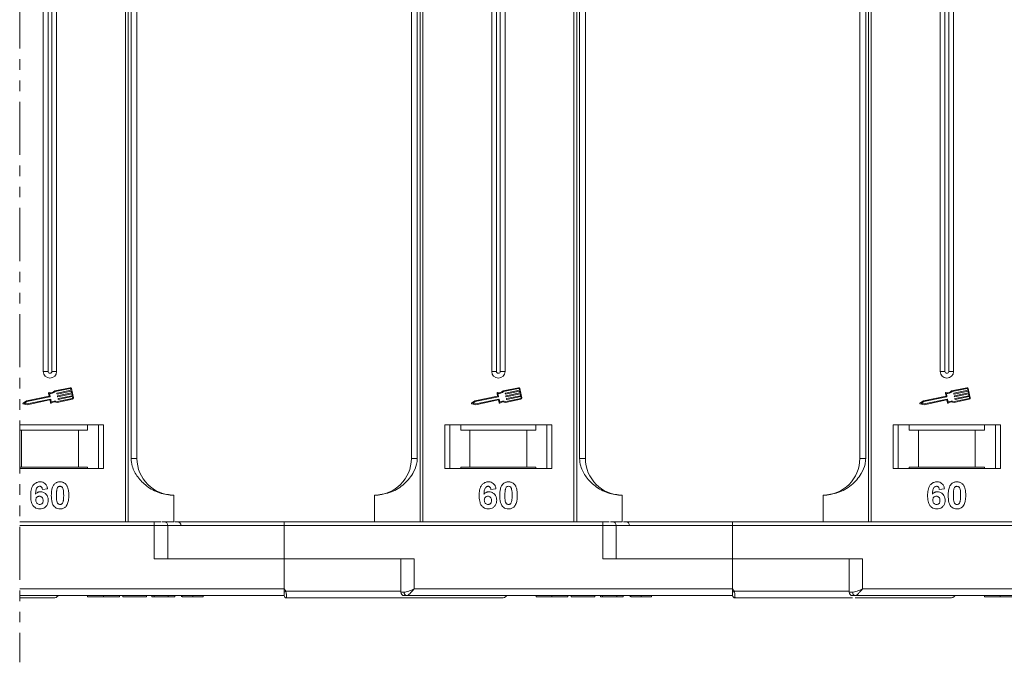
# Model space of a CAD drawing. Header units: millimetres. Extents: x -623 to 852, y 50 to 1083.
# Tile 25 of 72: x 332 to 479, y 271 to 367. Entities that reach past the tile are written whole.
import ezdxf

# ---------------------------------------------------------------- set-up
doc = ezdxf.new("R2010")
doc.units = ezdxf.units.MM
doc.linetypes.add('PHANTOM2', pattern=[31.75, 15.875, -3.175, 3.175, -3.175, 3.175, -3.175])

msp = doc.modelspace()

# ---------------------------------------------------------------- linework, layer by layer
at = {"color": 3, "linetype": 'PHANTOM2', "lineweight": 9, "ltscale": 0.5}
msp.add_line((332.197, 465.427), (332.196, 270.535), dxfattribs=at)
at = {"color": 7, "linetype": 'Continuous', "lineweight": 15}
for p, q in [((335.716, 368.501), (335.716, 314.001)), ((336.431, 368.501), (336.431, 314.001)), ((337.001, 314.001), (337.001, 368.501)), ((337.716, 314.001), (337.716, 368.501)), ((348.005, 368.501), (348.005, 291.501)), ((348.424, 291.501), (348.424, 368.501)), ((348.831, 368.501), (348.831, 301.001)), ((349.716, 301.001), (349.716, 368.501)), ((390.716, 368.501), (390.716, 301.001)), ((391.602, 301.001), (391.602, 368.501)), ((392.009, 368.501), (392.009, 291.501)), ((392.428, 291.501), (392.428, 368.501)), ((402.716, 368.501), (402.716, 314.001)), ((403.431, 368.501), (403.431, 314.001)), ((404.001, 314.001), (404.001, 368.501)), ((404.716, 314.001), (404.716, 368.501)), ((415.005, 368.501), (415.005, 291.501)), ((415.424, 291.501), (415.424, 368.501)), ((415.831, 368.501), (415.831, 301.001)), ((416.716, 301.001), (416.716, 368.501)), ((457.716, 368.501), (457.716, 301.001)), ((458.602, 301.001), (458.602, 368.501)), ((459.009, 368.501), (459.009, 291.501)), ((459.428, 291.501), (459.428, 368.501)), ((469.716, 368.501), (469.716, 314.001)), ((470.431, 368.501), (470.431, 314.001)), ((471.001, 314.001), (471.001, 368.501)), ((471.716, 314.001), (471.716, 368.501)), ((336.431, 314.001), (335.716, 314.001)), ((337.716, 314.001), (337.001, 314.001)), ((403.431, 314.001), (402.716, 314.001)), ((404.716, 314.001), (404.001, 314.001)), ((470.431, 314.001), (469.716, 314.001)), ((471.716, 314.001), (471.001, 314.001)), ((336.512, 310.756), (336.606, 310.311)), ((336.645, 310.694), (336.739, 310.25)), ((339.713, 311.568), (337.434, 311.087)), ((339.737, 311.453), (337.494, 310.979)), ((337.762, 310.646), (337.75, 310.703)), ((337.773, 310.738), (339.855, 311.178)), ((339.88, 311.063), (337.797, 310.623)), ((337.858, 310.336), (339.94, 310.776)), ((339.965, 310.661), (337.882, 310.221)), ((339.855, 311.178), (339.807, 311.408)), ((339.94, 310.776), (339.88, 311.063)), ((340.213, 310.053), (339.922, 311.432)), ((340.025, 310.374), (339.965, 310.661)), ((403.512, 310.756), (403.606, 310.311)), ((403.645, 310.694), (403.739, 310.25)), ((406.713, 311.568), (404.434, 311.087)), ((406.737, 311.453), (404.494, 310.979)), ((404.762, 310.646), (404.75, 310.703)), ((404.773, 310.738), (406.855, 311.178)), ((406.88, 311.063), (404.797, 310.623)), ((404.858, 310.336), (406.94, 310.776)), ((406.965, 310.661), (404.882, 310.221)), ((406.855, 311.178), (406.807, 311.408)), ((406.94, 310.776), (406.88, 311.063)), ((407.213, 310.053), (406.922, 311.432)), ((407.025, 310.374), (406.965, 310.661)), ((470.512, 310.756), (470.606, 310.311)), ((470.645, 310.694), (470.739, 310.25)), ((473.713, 311.568), (471.434, 311.087)), ((473.737, 311.453), (471.494, 310.979)), ((471.762, 310.646), (471.75, 310.703)), ((471.773, 310.738), (473.855, 311.178)), ((473.88, 311.063), (471.797, 310.623)), ((471.858, 310.336), (473.94, 310.776)), ((473.965, 310.661), (471.882, 310.221)), ((473.855, 311.178), (473.807, 311.408)), ((473.94, 310.776), (473.88, 311.063)), ((474.213, 310.053), (473.922, 311.432)), ((474.025, 310.374), (473.965, 310.661)), ((333.207, 309.593), (332.705, 309.243)), ((332.728, 309.137), (333.329, 309.019)), ((333.255, 309.483), (332.886, 309.225)), ((332.886, 309.225), (333.328, 309.139)), ((336.606, 310.311), (333.207, 309.593)), ((336.716, 310.215), (333.255, 309.483)), ((333.328, 309.139), (336.789, 309.87)), ((333.329, 309.019), (336.699, 309.731)), ((336.733, 309.708), (336.821, 309.292)), ((336.824, 309.847), (336.918, 309.403)), ((337.798, 309.363), (340.077, 309.844)), ((337.81, 309.486), (340.053, 309.959)), ((337.847, 310.244), (337.835, 310.301)), ((337.932, 309.841), (337.92, 309.899)), ((337.943, 309.934), (340.025, 310.374)), ((340.049, 310.259), (337.967, 309.819)), ((340.098, 310.029), (340.049, 310.259)), ((400.207, 309.593), (399.705, 309.243)), ((399.728, 309.137), (400.329, 309.019)), ((400.255, 309.483), (399.886, 309.225)), ((399.886, 309.225), (400.328, 309.139)), ((403.606, 310.311), (400.207, 309.593)), ((403.716, 310.215), (400.255, 309.483)), ((400.328, 309.139), (403.789, 309.87)), ((400.329, 309.019), (403.699, 309.731)), ((403.733, 309.708), (403.821, 309.292)), ((403.824, 309.847), (403.918, 309.403)), ((404.798, 309.363), (407.077, 309.844)), ((404.81, 309.486), (407.053, 309.959)), ((404.847, 310.244), (404.835, 310.301)), ((404.932, 309.841), (404.92, 309.899)), ((404.943, 309.934), (407.025, 310.374)), ((407.049, 310.259), (404.967, 309.819)), ((407.098, 310.029), (407.049, 310.259)), ((467.207, 309.593), (466.705, 309.243)), ((466.728, 309.137), (467.329, 309.019)), ((467.255, 309.483), (466.886, 309.225)), ((466.886, 309.225), (467.328, 309.139)), ((470.606, 310.311), (467.207, 309.593)), ((470.716, 310.215), (467.255, 309.483)), ((467.328, 309.139), (470.789, 309.87)), ((467.329, 309.019), (470.699, 309.731)), ((470.733, 309.708), (470.821, 309.292)), ((470.824, 309.847), (470.918, 309.403)), ((471.798, 309.363), (474.077, 309.844)), ((471.81, 309.486), (474.053, 309.959)), ((471.847, 310.244), (471.835, 310.301)), ((471.932, 309.841), (471.92, 309.899)), ((471.943, 309.934), (474.025, 310.374)), ((474.049, 310.259), (471.967, 309.819)), ((474.098, 310.029), (474.049, 310.259)), ((344.716, 306.001), (332.197, 306.001)), ((342.33, 305.201), (342.33, 306.001)), ((343.966, 306.001), (343.966, 299.501)), ((344.716, 299.501), (344.716, 306.001)), ((411.716, 306.001), (395.716, 306.001)), ((395.716, 306.001), (395.716, 299.501)), ((396.466, 299.501), (396.466, 306.001)), ((398.103, 306.001), (398.103, 305.201)), ((409.33, 305.201), (409.33, 306.001)), ((410.966, 306.001), (410.966, 299.501)), ((411.716, 299.501), (411.716, 306.001)), ((478.716, 306.001), (462.716, 306.001)), ((462.716, 306.001), (462.716, 299.501)), ((463.466, 299.501), (463.466, 306.001)), ((465.103, 306.001), (465.103, 305.201)), ((476.33, 305.201), (476.33, 306.001)), ((477.966, 306.001), (477.966, 299.501)), ((478.716, 299.501), (478.716, 306.001)), ((332.197, 305.201), (332.466, 305.201)), ((332.466, 305.201), (332.466, 299.701)), ((332.466, 305.201), (340.966, 305.201)), ((340.966, 299.701), (340.966, 305.201)), ((340.966, 305.201), (342.33, 305.201)), ((398.103, 305.201), (399.466, 305.201)), ((399.466, 305.201), (399.466, 299.701)), ((399.466, 305.201), (407.966, 305.201)), ((407.966, 299.701), (407.966, 305.201)), ((407.966, 305.201), (409.33, 305.201)), ((465.103, 305.201), (466.466, 305.201)), ((466.466, 305.201), (466.466, 299.701)), ((466.466, 305.201), (474.966, 305.201)), ((474.966, 299.701), (474.966, 305.201)), ((474.966, 305.201), (476.33, 305.201)), ((348.831, 301.001), (349.716, 301.001)), ((390.716, 301.001), (391.602, 301.001)), ((415.831, 301.001), (416.716, 301.001)), ((457.716, 301.001), (458.602, 301.001)), ((332.466, 299.701), (332.197, 299.701)), ((332.197, 299.501), (344.716, 299.501)), ((332.466, 299.701), (340.966, 299.701)), ((342.33, 299.701), (340.966, 299.701)), ((342.33, 299.701), (342.33, 299.501)), ((395.716, 299.501), (411.716, 299.501)), ((399.466, 299.701), (398.103, 299.701)), ((398.103, 299.501), (398.103, 299.701)), ((399.466, 299.701), (407.966, 299.701)), ((409.33, 299.701), (407.966, 299.701)), ((409.33, 299.701), (409.33, 299.501)), ((462.716, 299.501), (478.716, 299.501)), ((466.466, 299.701), (465.103, 299.701)), ((465.103, 299.501), (465.103, 299.701)), ((466.466, 299.701), (474.966, 299.701)), ((476.33, 299.701), (474.966, 299.701)), ((476.33, 299.701), (476.33, 299.501)), ((336.357, 296.457), (335.588, 296.373)), ((403.357, 296.457), (402.588, 296.373)), ((470.357, 296.457), (469.588, 296.373)), ((355.216, 295.501), (355.216, 291.501)), ((385.216, 291.501), (385.216, 295.501)), ((422.216, 295.501), (422.216, 291.501)), ((452.216, 291.501), (452.216, 295.501)), ((352.305, 291.501), (332.196, 291.501)), ((352.305, 291.001), (352.305, 291.501)), ((353.442, 291.501), (355.216, 291.501)), ((371.716, 291.001), (371.716, 291.501)), ((419.305, 291.501), (371.716, 291.501)), ((419.305, 291.001), (419.305, 291.501)), ((420.442, 291.501), (422.216, 291.501)), ((438.716, 291.001), (438.716, 291.501)), ((486.305, 291.501), (438.716, 291.501)), ((332.196, 291.001), (352.305, 291.001)), ((352.305, 291.001), (352.305, 286.001)), ((352.305, 291.001), (354.305, 291.001)), ((354.305, 286.001), (354.305, 291.001)), ((354.305, 291.001), (371.716, 291.001)), ((371.716, 286.001), (371.716, 291.001)), ((371.716, 291.001), (419.305, 291.001)), ((419.305, 291.001), (419.305, 286.001)), ((419.305, 291.001), (421.305, 291.001)), ((421.305, 286.001), (421.305, 291.001)), ((421.305, 291.001), (438.716, 291.001)), ((438.716, 286.001), (438.716, 291.001)), ((438.716, 291.001), (486.305, 291.001)), ((352.305, 286.001), (371.716, 286.001)), ((371.716, 286.001), (371.716, 281.501)), ((391.128, 286.001), (371.716, 286.001)), ((389.128, 286.001), (389.128, 281.001)), ((391.128, 281.501), (391.128, 286.001)), ((419.305, 286.001), (438.716, 286.001)), ((458.128, 286.001), (438.716, 286.001)), ((438.716, 286.001), (438.716, 281.501)), ((456.128, 286.001), (456.128, 281.001)), ((458.128, 281.501), (458.128, 286.001)), ((371.716, 281.501), (332.196, 281.501)), ((371.716, 281.501), (371.95, 281.151)), ((371.95, 281.151), (389.128, 281.151)), ((389.128, 281.001), (389.637, 281.001)), ((438.716, 281.501), (391.128, 281.501)), ((438.716, 281.501), (438.95, 281.151)), ((438.95, 281.151), (456.128, 281.151)), ((456.128, 281.001), (456.637, 281.001)), ((505.716, 281.501), (458.128, 281.501)), ((332.196, 280.501), (371.716, 280.501)), ((342.345, 280.501), (342.345, 280.301)), ((344.709, 280.301), (344.709, 280.501)), ((347.088, 280.501), (347.088, 280.301)), ((347.601, 280.301), (347.601, 280.501)), ((347.601, 280.301), (351.127, 280.301)), ((351.127, 280.501), (351.127, 280.301)), ((351.96, 280.501), (351.96, 280.301)), ((351.96, 280.301), (352.281, 280.301)), ((352.281, 280.501), (352.281, 280.301)), ((352.281, 280.301), (354.396, 280.301)), ((354.396, 280.301), (354.396, 280.501)), ((354.396, 280.301), (355.357, 280.301)), ((355.357, 280.501), (355.357, 280.301)), ((356.383, 280.501), (356.383, 280.301)), ((356.492, 280.501), (356.492, 280.301)), ((358.044, 280.501), (358.044, 280.301)), ((359.588, 280.501), (359.588, 280.301)), ((372.066, 280.151), (372.066, 280.151)), ((390.01, 280.501), (438.716, 280.501)), ((409.345, 280.501), (409.345, 280.301)), ((411.709, 280.301), (411.709, 280.501)), ((414.088, 280.501), (414.088, 280.301)), ((414.601, 280.301), (414.601, 280.501)), ((414.601, 280.301), (418.127, 280.301)), ((418.127, 280.501), (418.127, 280.301)), ((418.96, 280.501), (418.96, 280.301)), ((418.96, 280.301), (419.281, 280.301)), ((419.281, 280.501), (419.281, 280.301)), ((419.281, 280.301), (421.396, 280.301)), ((421.396, 280.301), (421.396, 280.501)), ((421.396, 280.301), (422.357, 280.301)), ((422.357, 280.501), (422.357, 280.301)), ((423.383, 280.501), (423.383, 280.301)), ((423.492, 280.501), (423.492, 280.301)), ((425.044, 280.501), (425.044, 280.301)), ((426.588, 280.501), (426.588, 280.301)), ((439.066, 280.151), (439.066, 280.151)), ((457.01, 280.501), (505.716, 280.501)), ((476.345, 280.501), (476.345, 280.301)), ((478.709, 280.301), (478.709, 280.501))]:
    msp.add_line(p, q, dxfattribs=at)
for centre, radius, start, end in [((336.716, 314.001), 1, 180, 0), ((336.716, 314.001), 0.285, 180, 0), ((403.716, 314.001), 1, 180, 0), ((403.716, 314.001), 0.285, 180, 0), ((470.716, 314.001), 1, 180, 0), ((470.716, 314.001), 0.285, 180, 0), ((336.57, 310.768), 0.0587, 76.41469, 191.9297), ((336.788, 311.673), 0.873, 256.41469, 317.74736), ((336.788, 311.673), 0.99, 261.69305, 315.48899), ((337.779, 310.709), 0.0294, 101.9297, 191.9297), ((337.791, 310.652), 0.0294, 191.9297, 281.9297), ((339.749, 311.396), 0.176, 11.9297, 101.9297), ((339.749, 311.396), 0.0587, 11.9297, 101.9297), ((403.57, 310.768), 0.0587, 76.41469, 191.9297), ((403.788, 311.673), 0.873, 256.41469, 317.74736), ((403.788, 311.673), 0.99, 261.69305, 315.48899), ((404.779, 310.709), 0.0294, 101.9297, 191.9297), ((404.791, 310.652), 0.0294, 191.9297, 281.9297), ((406.749, 311.396), 0.176, 11.9297, 101.9297), ((406.749, 311.396), 0.0587, 11.9297, 101.9297), ((470.57, 310.768), 0.0587, 76.41469, 191.9297), ((470.788, 311.673), 0.873, 256.41469, 317.74736), ((470.788, 311.673), 0.99, 261.69305, 315.48899), ((471.779, 310.709), 0.0294, 101.9297, 191.9297), ((471.791, 310.652), 0.0294, 191.9297, 281.9297), ((473.749, 311.396), 0.176, 11.9297, 101.9297), ((473.749, 311.396), 0.0587, 11.9297, 101.9297), ((332.739, 309.194), 0.0587, 124.95116, 258.90824), ((336.705, 309.702), 0.0294, 11.9297, 101.9297), ((336.71, 310.243), 0.0294, 281.9297, 11.9297), ((336.795, 309.841), 0.0294, 11.9297, 101.9297), ((336.879, 309.305), 0.0587, 191.9297, 307.44471), ((337.445, 308.565), 0.873, 66.11204, 127.44471), ((337.445, 308.565), 0.99, 68.37041, 122.16635), ((337.864, 310.307), 0.0294, 101.9297, 191.9297), ((337.876, 310.25), 0.0294, 191.9297, 281.9297), ((337.949, 309.905), 0.0294, 101.9297, 191.9297), ((337.961, 309.847), 0.0294, 191.9297, 281.9297), ((340.041, 310.017), 0.0587, 281.9297, 11.9297), ((340.041, 310.017), 0.176, 281.9297, 11.9297), ((399.739, 309.194), 0.0587, 124.95116, 258.90824), ((403.705, 309.702), 0.0294, 11.9297, 101.9297), ((403.71, 310.243), 0.0294, 281.9297, 11.9297), ((403.795, 309.841), 0.0294, 11.9297, 101.9297), ((403.879, 309.305), 0.0587, 191.9297, 307.44471), ((404.445, 308.565), 0.873, 66.11204, 127.44471), ((404.445, 308.565), 0.99, 68.37041, 122.16635), ((404.864, 310.307), 0.0294, 101.9297, 191.9297), ((404.876, 310.25), 0.0294, 191.9297, 281.9297), ((404.949, 309.905), 0.0294, 101.9297, 191.9297), ((404.961, 309.847), 0.0294, 191.9297, 281.9297), ((407.041, 310.017), 0.0587, 281.9297, 11.9297), ((407.041, 310.017), 0.176, 281.9297, 11.9297), ((466.739, 309.194), 0.0587, 124.95116, 258.90824), ((470.705, 309.702), 0.0294, 11.9297, 101.9297), ((470.71, 310.243), 0.0294, 281.9297, 11.9297), ((470.795, 309.841), 0.0294, 11.9297, 101.9297), ((470.879, 309.305), 0.0587, 191.9297, 307.44471), ((471.445, 308.565), 0.873, 66.11204, 127.44471), ((471.445, 308.565), 0.99, 68.37041, 122.16635), ((471.864, 310.307), 0.0294, 101.9297, 191.9297), ((471.876, 310.25), 0.0294, 191.9297, 281.9297), ((471.949, 309.905), 0.0294, 101.9297, 191.9297), ((471.961, 309.847), 0.0294, 191.9297, 281.9297), ((474.041, 310.017), 0.0587, 281.9297, 11.9297), ((474.041, 310.017), 0.176, 281.9297, 11.9297), ((355.216, 301.001), 5.5, 180, 270), ((385.216, 301.001), 5.5, 270, 0), ((422.216, 301.001), 5.5, 180, 270), ((452.216, 301.001), 5.5, 270, 0), ((353.805, 291.001), 0.5, 0, 90), ((355.788, 291.001), 0.5, 0, 90), ((420.805, 291.001), 0.5, 0, 90), ((422.788, 291.001), 0.5, 0, 90), ((336.172, 348.079), 75.89, 297.92809, 298.12821), ((389.628, 281.001), 0.5, 180, 270), ((390.085, 280.946), 0.451, 172.91869, 260.47981), ((403.172, 348.079), 75.89, 297.92809, 298.12821), ((456.628, 281.001), 0.5, 180, 270), ((457.085, 280.946), 0.451, 172.91869, 260.47981), ((337.216, 281.151), 1, 270, 319.04573), ((372.066, 280.501), 0.35, 180.00041, 270.00191), ((404.216, 281.151), 1, 270, 319.04573), ((439.066, 280.501), 0.35, 180.00041, 270.00191), ((471.216, 281.151), 1, 270, 319.04573)]:
    msp.add_arc(centre, radius, start, end, dxfattribs=at)
for points, knots in [([(348.831, 301.001), (348.875, 300.611), (348.986, 299.612), (349.809, 298.158), (351.179, 296.745), (353.045, 295.708), (354.495, 295.57), (355.216, 295.501)], [0, 0, 0, 0, 0.1257134, 0.3212757, 0.5244662, 0.763484, 1, 1, 1, 1]), ([(385.216, 295.501), (385.976, 295.578), (387.497, 295.731), (389.518, 296.92), (390.85, 298.471), (391.511, 299.915), (391.577, 300.707), (391.602, 301.001)], [0, 0, 0, 0, 0.24909619, 0.49824278, 0.74520496, 0.90540997, 1, 1, 1, 1]), ([(415.831, 301.001), (415.875, 300.611), (415.986, 299.612), (416.809, 298.158), (418.179, 296.745), (420.045, 295.708), (421.495, 295.57), (422.216, 295.501)], [0, 0, 0, 0, 0.1257134, 0.3212757, 0.5244662, 0.763484, 1, 1, 1, 1]), ([(452.216, 295.501), (452.976, 295.578), (454.497, 295.731), (456.518, 296.92), (457.85, 298.471), (458.511, 299.915), (458.577, 300.707), (458.602, 301.001)], [0, 0, 0, 0, 0.24909619, 0.49824278, 0.74520496, 0.90540997, 1, 1, 1, 1]), ([(333.845, 295.448), (333.848, 295.581), (333.856, 295.982), (333.947, 296.538), (334.225, 297.047), (334.572, 297.349), (334.942, 297.487), (335.175, 297.498), (335.26, 297.501)], [0, 0, 0, 0, 0.1423372, 0.4291269, 0.5899433, 0.7512055, 0.9098946, 1, 1, 1, 1]), ([(335.26, 297.501), (335.396, 297.491), (335.642, 297.471), (335.954, 297.287), (336.195, 297.011), (336.311, 296.714), (336.347, 296.515), (336.357, 296.457)], [0, 0, 0, 0, 0.24269082, 0.43900235, 0.63500599, 0.89505866, 1, 1, 1, 1]), ([(337.317, 297.095), (337.362, 297.145), (337.452, 297.247), (337.621, 297.363), (337.809, 297.446), (337.979, 297.484), (338.12, 297.499), (338.193, 297.501), (338.229, 297.501)], [0, 0, 0, 0, 0.1937762, 0.3936, 0.5878635, 0.7889077, 0.894169, 1, 1, 1, 1]), ([(338.229, 297.501), (338.296, 297.499), (338.431, 297.495), (338.629, 297.451), (338.819, 297.373), (338.964, 297.274), (339.071, 297.176), (339.12, 297.119), (339.144, 297.09)], [0, 0, 0, 0, 0.1926273, 0.3886837, 0.5820134, 0.7832006, 0.8910383, 1, 1, 1, 1]), ([(400.845, 295.448), (400.848, 295.581), (400.856, 295.982), (400.947, 296.538), (401.225, 297.047), (401.572, 297.349), (401.942, 297.487), (402.175, 297.498), (402.26, 297.501)], [0, 0, 0, 0, 0.1423372, 0.4291269, 0.5899433, 0.7512055, 0.9098946, 1, 1, 1, 1]), ([(402.26, 297.501), (402.396, 297.491), (402.642, 297.471), (402.954, 297.287), (403.195, 297.011), (403.311, 296.714), (403.347, 296.515), (403.357, 296.457)], [0, 0, 0, 0, 0.24269082, 0.43900235, 0.63500599, 0.89505866, 1, 1, 1, 1]), ([(404.317, 297.095), (404.362, 297.145), (404.452, 297.247), (404.621, 297.363), (404.809, 297.446), (404.979, 297.484), (405.12, 297.499), (405.193, 297.501), (405.229, 297.501)], [0, 0, 0, 0, 0.1937762, 0.3936, 0.5878635, 0.7889077, 0.894169, 1, 1, 1, 1]), ([(405.229, 297.501), (405.296, 297.499), (405.431, 297.495), (405.629, 297.451), (405.819, 297.373), (405.964, 297.274), (406.071, 297.176), (406.12, 297.119), (406.144, 297.09)], [0, 0, 0, 0, 0.1926273, 0.3886837, 0.5820134, 0.7832006, 0.8910383, 1, 1, 1, 1]), ([(467.845, 295.448), (467.848, 295.581), (467.856, 295.982), (467.947, 296.538), (468.225, 297.047), (468.572, 297.349), (468.942, 297.487), (469.175, 297.498), (469.26, 297.501)], [0, 0, 0, 0, 0.1423372, 0.4291269, 0.5899433, 0.7512055, 0.9098946, 1, 1, 1, 1]), ([(469.26, 297.501), (469.396, 297.491), (469.642, 297.471), (469.954, 297.287), (470.195, 297.011), (470.311, 296.714), (470.347, 296.515), (470.357, 296.457)], [0, 0, 0, 0, 0.24269082, 0.43900235, 0.63500599, 0.89505866, 1, 1, 1, 1]), ([(471.317, 297.095), (471.362, 297.145), (471.452, 297.247), (471.621, 297.363), (471.809, 297.446), (471.979, 297.484), (472.12, 297.499), (472.193, 297.501), (472.229, 297.501)], [0, 0, 0, 0, 0.1937762, 0.3936, 0.5878635, 0.7889077, 0.894169, 1, 1, 1, 1]), ([(472.229, 297.501), (472.296, 297.499), (472.431, 297.495), (472.629, 297.451), (472.819, 297.373), (472.964, 297.274), (473.071, 297.176), (473.12, 297.119), (473.144, 297.09)], [0, 0, 0, 0, 0.1926273, 0.3886837, 0.5820134, 0.7832006, 0.8910383, 1, 1, 1, 1]), ([(335.161, 296.835), (335.107, 296.829), (334.999, 296.818), (334.847, 296.718), (334.705, 296.546), (334.596, 296.184), (334.572, 295.884), (334.555, 295.679)], [0, 0, 0, 0, 0.1120492, 0.2243802, 0.3701146, 0.5702758, 1, 1, 1, 1]), ([(334.555, 295.679), (334.602, 295.728), (334.696, 295.826), (334.842, 295.917), (334.969, 295.967), (335.068, 295.995), (335.172, 296.011), (335.243, 296.013), (335.278, 296.014)], [0, 0, 0, 0, 0.2436536, 0.4957602, 0.6178923, 0.7415029, 0.8700251, 1, 1, 1, 1]), ([(335.588, 296.373), (335.576, 296.451), (335.556, 296.573), (335.466, 296.717), (335.36, 296.798), (335.252, 296.831), (335.186, 296.834), (335.161, 296.835)], [0, 0, 0, 0, 0.33384, 0.5245467, 0.7163724, 0.8918244, 1, 1, 1, 1]), ([(335.278, 296.014), (335.414, 296.002), (335.686, 295.977), (336.034, 295.761), (336.3, 295.46), (336.442, 295.107), (336.454, 294.863), (336.46, 294.755)], [0, 0, 0, 0, 0.2102159, 0.4219747, 0.6200164, 0.8310369, 1, 1, 1, 1]), ([(336.922, 295.482), (336.924, 295.616), (336.929, 295.919), (337.001, 296.446), (337.142, 296.867), (337.3, 297.072), (337.317, 297.095)], [0, 0, 0, 0, 0.2373811, 0.5389182, 0.9490817, 1, 1, 1, 1]), ([(337.691, 295.474), (337.691, 295.541), (337.692, 295.674), (337.698, 295.855), (337.708, 296.017), (337.722, 296.159), (337.741, 296.302), (337.765, 296.395), (337.777, 296.442)], [0, 0, 0, 0, 0.20527, 0.4106157, 0.5571475, 0.7038444, 0.8514751, 1, 1, 1, 1]), ([(337.777, 296.442), (337.8, 296.511), (337.838, 296.623), (337.946, 296.749), (338.07, 296.816), (338.169, 296.832), (338.223, 296.834), (338.229, 296.835)], [0, 0, 0, 0, 0.3348035, 0.5425606, 0.750382, 0.9707212, 1, 1, 1, 1]), ([(338.229, 296.835), (338.287, 296.829), (338.388, 296.819), (338.516, 296.744), (338.627, 296.604), (338.726, 296.333), (338.763, 295.936), (338.766, 295.629), (338.768, 295.474)], [0, 0, 0, 0, 0.10564606, 0.18622129, 0.26704196, 0.43154058, 0.71270762, 1, 1, 1, 1]), ([(339.144, 297.09), (339.184, 297.036), (339.263, 296.927), (339.369, 296.695), (339.458, 296.399), (339.508, 296.068), (339.533, 295.758), (339.536, 295.569), (339.537, 295.474)], [0, 0, 0, 0, 0.118432, 0.2393289, 0.4494336, 0.6641784, 0.8318201, 1, 1, 1, 1]), ([(402.161, 296.835), (402.107, 296.829), (401.999, 296.818), (401.847, 296.718), (401.705, 296.546), (401.596, 296.184), (401.572, 295.884), (401.555, 295.679)], [0, 0, 0, 0, 0.1120492, 0.2243802, 0.3701146, 0.5702758, 1, 1, 1, 1]), ([(401.555, 295.679), (401.602, 295.728), (401.696, 295.826), (401.842, 295.917), (401.969, 295.967), (402.068, 295.995), (402.172, 296.011), (402.243, 296.013), (402.278, 296.014)], [0, 0, 0, 0, 0.2436536, 0.4957602, 0.6178923, 0.7415029, 0.8700251, 1, 1, 1, 1]), ([(402.588, 296.373), (402.576, 296.451), (402.556, 296.573), (402.466, 296.717), (402.36, 296.798), (402.252, 296.831), (402.186, 296.834), (402.161, 296.835)], [0, 0, 0, 0, 0.33384, 0.5245467, 0.7163724, 0.8918244, 1, 1, 1, 1]), ([(402.278, 296.014), (402.414, 296.002), (402.686, 295.977), (403.034, 295.761), (403.3, 295.46), (403.442, 295.107), (403.454, 294.863), (403.46, 294.755)], [0, 0, 0, 0, 0.2102159, 0.4219747, 0.6200164, 0.8310369, 1, 1, 1, 1]), ([(403.922, 295.482), (403.924, 295.616), (403.929, 295.919), (404.001, 296.446), (404.142, 296.867), (404.3, 297.072), (404.317, 297.095)], [0, 0, 0, 0, 0.2373811, 0.5389182, 0.9490817, 1, 1, 1, 1]), ([(404.691, 295.474), (404.691, 295.541), (404.692, 295.674), (404.698, 295.855), (404.708, 296.017), (404.722, 296.159), (404.741, 296.302), (404.765, 296.395), (404.777, 296.442)], [0, 0, 0, 0, 0.20527, 0.4106157, 0.5571475, 0.7038444, 0.8514751, 1, 1, 1, 1]), ([(404.777, 296.442), (404.8, 296.511), (404.838, 296.623), (404.946, 296.749), (405.07, 296.816), (405.169, 296.832), (405.223, 296.834), (405.229, 296.835)], [0, 0, 0, 0, 0.3348035, 0.5425606, 0.750382, 0.9707212, 1, 1, 1, 1]), ([(405.229, 296.835), (405.287, 296.829), (405.388, 296.819), (405.516, 296.744), (405.627, 296.604), (405.726, 296.333), (405.763, 295.936), (405.766, 295.629), (405.768, 295.474)], [0, 0, 0, 0, 0.10564606, 0.18622129, 0.26704196, 0.43154058, 0.71270762, 1, 1, 1, 1]), ([(406.144, 297.09), (406.184, 297.036), (406.263, 296.927), (406.369, 296.695), (406.458, 296.399), (406.508, 296.068), (406.533, 295.758), (406.536, 295.569), (406.537, 295.474)], [0, 0, 0, 0, 0.118432, 0.2393289, 0.4494336, 0.6641784, 0.8318201, 1, 1, 1, 1]), ([(469.161, 296.835), (469.107, 296.829), (468.999, 296.818), (468.847, 296.718), (468.705, 296.546), (468.596, 296.184), (468.572, 295.884), (468.555, 295.679)], [0, 0, 0, 0, 0.1120492, 0.2243802, 0.3701146, 0.5702758, 1, 1, 1, 1]), ([(468.555, 295.679), (468.602, 295.728), (468.696, 295.826), (468.842, 295.917), (468.969, 295.967), (469.068, 295.995), (469.172, 296.011), (469.243, 296.013), (469.278, 296.014)], [0, 0, 0, 0, 0.2436536, 0.4957602, 0.6178923, 0.7415029, 0.8700251, 1, 1, 1, 1]), ([(469.588, 296.373), (469.576, 296.451), (469.556, 296.573), (469.466, 296.717), (469.36, 296.798), (469.252, 296.831), (469.186, 296.834), (469.161, 296.835)], [0, 0, 0, 0, 0.33384, 0.5245467, 0.7163724, 0.8918244, 1, 1, 1, 1]), ([(469.278, 296.014), (469.414, 296.002), (469.686, 295.977), (470.034, 295.761), (470.3, 295.46), (470.442, 295.107), (470.454, 294.863), (470.46, 294.755)], [0, 0, 0, 0, 0.2102159, 0.4219747, 0.6200164, 0.8310369, 1, 1, 1, 1]), ([(470.922, 295.482), (470.924, 295.616), (470.929, 295.919), (471.001, 296.446), (471.142, 296.867), (471.3, 297.072), (471.317, 297.095)], [0, 0, 0, 0, 0.2373811, 0.5389182, 0.9490817, 1, 1, 1, 1]), ([(471.691, 295.474), (471.691, 295.541), (471.692, 295.674), (471.698, 295.855), (471.708, 296.017), (471.722, 296.159), (471.741, 296.302), (471.765, 296.395), (471.777, 296.442)], [0, 0, 0, 0, 0.20527, 0.4106157, 0.5571475, 0.7038444, 0.8514751, 1, 1, 1, 1]), ([(471.777, 296.442), (471.8, 296.511), (471.838, 296.623), (471.946, 296.749), (472.07, 296.816), (472.169, 296.832), (472.223, 296.834), (472.229, 296.835)], [0, 0, 0, 0, 0.3348035, 0.5425606, 0.750382, 0.9707212, 1, 1, 1, 1]), ([(472.229, 296.835), (472.287, 296.829), (472.388, 296.819), (472.516, 296.744), (472.627, 296.604), (472.726, 296.333), (472.763, 295.936), (472.766, 295.629), (472.768, 295.474)], [0, 0, 0, 0, 0.10564606, 0.18622129, 0.26704196, 0.43154058, 0.71270762, 1, 1, 1, 1]), ([(473.144, 297.09), (473.184, 297.036), (473.263, 296.927), (473.369, 296.695), (473.458, 296.399), (473.508, 296.068), (473.533, 295.758), (473.536, 295.569), (473.537, 295.474)], [0, 0, 0, 0, 0.118432, 0.2393289, 0.4494336, 0.6641784, 0.8318201, 1, 1, 1, 1]), ([(335.202, 293.45), (335.067, 293.461), (334.795, 293.482), (334.435, 293.683), (334.144, 293.988), (333.903, 294.524), (333.849, 295.034), (333.845, 295.389), (333.845, 295.448)], [0, 0, 0, 0, 0.1482689, 0.2976473, 0.4424214, 0.6078512, 0.9356585, 1, 1, 1, 1]), ([(334.614, 294.772), (334.619, 294.855), (334.627, 294.991), (334.718, 295.16), (334.84, 295.269), (334.989, 295.338), (335.096, 295.344), (335.148, 295.348)], [0, 0, 0, 0, 0.27672092, 0.45687046, 0.63700743, 0.8240683, 1, 1, 1, 1]), ([(335.187, 294.117), (335.119, 294.124), (334.982, 294.138), (334.807, 294.255), (334.68, 294.412), (334.622, 294.595), (334.617, 294.715), (334.614, 294.772)], [0, 0, 0, 0, 0.2079047, 0.4199807, 0.6306256, 0.821735, 1, 1, 1, 1]), ([(335.148, 295.348), (335.216, 295.342), (335.341, 295.332), (335.501, 295.238), (335.621, 295.103), (335.683, 294.918), (335.688, 294.785), (335.691, 294.715)], [0, 0, 0, 0, 0.2137567, 0.3949441, 0.5765849, 0.7773109, 1, 1, 1, 1]), ([(335.691, 294.715), (335.687, 294.63), (335.68, 294.492), (335.607, 294.313), (335.497, 294.204), (335.353, 294.13), (335.246, 294.121), (335.187, 294.117)], [0, 0, 0, 0, 0.28869741, 0.46355259, 0.63994173, 0.80180841, 1, 1, 1, 1]), ([(336.46, 294.755), (336.452, 294.62), (336.437, 294.35), (336.271, 293.969), (335.986, 293.67), (335.612, 293.479), (335.339, 293.46), (335.202, 293.45)], [0, 0, 0, 0, 0.1978309, 0.3972998, 0.5989102, 0.7987412, 1, 1, 1, 1]), ([(338.229, 293.45), (338.094, 293.46), (337.822, 293.481), (337.468, 293.679), (337.18, 293.993), (336.947, 294.604), (336.932, 295.124), (336.922, 295.482)], [0, 0, 0, 0, 0.1475277, 0.2965695, 0.43214, 0.6087374, 1, 1, 1, 1]), ([(338.229, 294.117), (338.161, 294.125), (338.051, 294.138), (337.922, 294.224), (337.819, 294.375), (337.726, 294.647), (337.697, 295.037), (337.693, 295.328), (337.691, 295.474)], [0, 0, 0, 0, 0.125351, 0.2021974, 0.2791824, 0.4597421, 0.727968, 1, 1, 1, 1]), ([(338.682, 294.509), (338.659, 294.44), (338.621, 294.329), (338.513, 294.203), (338.391, 294.137), (338.292, 294.119), (338.238, 294.117), (338.229, 294.117)], [0, 0, 0, 0, 0.3336776, 0.5404125, 0.7472639, 0.9612091, 1, 1, 1, 1]), ([(338.768, 295.474), (338.767, 295.407), (338.766, 295.274), (338.76, 295.094), (338.75, 294.932), (338.736, 294.791), (338.718, 294.649), (338.694, 294.556), (338.682, 294.509)], [0, 0, 0, 0, 0.2059417, 0.4119594, 0.558149, 0.7045024, 0.8518015, 1, 1, 1, 1]), ([(339.537, 295.474), (339.535, 295.341), (339.53, 295.037), (339.459, 294.517), (339.321, 294.095), (339.164, 293.887), (339.141, 293.856)], [0, 0, 0, 0, 0.2366286, 0.5373614, 0.9329864, 1, 1, 1, 1]), ([(402.202, 293.45), (402.067, 293.461), (401.795, 293.482), (401.435, 293.683), (401.144, 293.988), (400.903, 294.524), (400.849, 295.034), (400.845, 295.389), (400.845, 295.448)], [0, 0, 0, 0, 0.1482689, 0.2976473, 0.4424214, 0.6078512, 0.9356585, 1, 1, 1, 1]), ([(401.614, 294.772), (401.619, 294.855), (401.627, 294.991), (401.718, 295.16), (401.84, 295.269), (401.989, 295.338), (402.096, 295.344), (402.148, 295.348)], [0, 0, 0, 0, 0.27672092, 0.45687046, 0.63700743, 0.8240683, 1, 1, 1, 1]), ([(402.187, 294.117), (402.119, 294.124), (401.982, 294.138), (401.807, 294.255), (401.68, 294.412), (401.622, 294.595), (401.617, 294.715), (401.614, 294.772)], [0, 0, 0, 0, 0.2079047, 0.4199807, 0.6306256, 0.821735, 1, 1, 1, 1]), ([(402.148, 295.348), (402.216, 295.342), (402.341, 295.332), (402.501, 295.238), (402.621, 295.103), (402.683, 294.918), (402.688, 294.785), (402.691, 294.715)], [0, 0, 0, 0, 0.2137567, 0.3949441, 0.5765849, 0.7773109, 1, 1, 1, 1]), ([(402.691, 294.715), (402.687, 294.63), (402.68, 294.492), (402.607, 294.313), (402.497, 294.204), (402.353, 294.13), (402.246, 294.121), (402.187, 294.117)], [0, 0, 0, 0, 0.28869741, 0.46355259, 0.63994173, 0.80180841, 1, 1, 1, 1]), ([(403.46, 294.755), (403.452, 294.62), (403.437, 294.35), (403.271, 293.969), (402.986, 293.67), (402.612, 293.479), (402.339, 293.46), (402.202, 293.45)], [0, 0, 0, 0, 0.1978309, 0.3972998, 0.5989102, 0.7987412, 1, 1, 1, 1]), ([(405.229, 293.45), (405.094, 293.46), (404.822, 293.481), (404.468, 293.679), (404.18, 293.993), (403.947, 294.604), (403.932, 295.124), (403.922, 295.482)], [0, 0, 0, 0, 0.1475277, 0.2965695, 0.43214, 0.6087374, 1, 1, 1, 1]), ([(405.229, 294.117), (405.161, 294.125), (405.051, 294.138), (404.922, 294.224), (404.819, 294.375), (404.726, 294.647), (404.697, 295.037), (404.693, 295.328), (404.691, 295.474)], [0, 0, 0, 0, 0.125351, 0.2021974, 0.2791824, 0.4597421, 0.727968, 1, 1, 1, 1]), ([(405.682, 294.509), (405.659, 294.44), (405.621, 294.329), (405.513, 294.203), (405.391, 294.137), (405.292, 294.119), (405.238, 294.117), (405.229, 294.117)], [0, 0, 0, 0, 0.3336776, 0.5404125, 0.7472639, 0.9612091, 1, 1, 1, 1]), ([(405.768, 295.474), (405.767, 295.407), (405.766, 295.274), (405.76, 295.094), (405.75, 294.932), (405.736, 294.791), (405.718, 294.649), (405.694, 294.556), (405.682, 294.509)], [0, 0, 0, 0, 0.2059417, 0.4119594, 0.558149, 0.7045024, 0.8518015, 1, 1, 1, 1]), ([(406.537, 295.474), (406.535, 295.341), (406.53, 295.037), (406.459, 294.517), (406.321, 294.095), (406.164, 293.887), (406.141, 293.856)], [0, 0, 0, 0, 0.2366286, 0.5373614, 0.9329864, 1, 1, 1, 1]), ([(469.202, 293.45), (469.067, 293.461), (468.795, 293.482), (468.435, 293.683), (468.144, 293.988), (467.903, 294.524), (467.849, 295.034), (467.845, 295.389), (467.845, 295.448)], [0, 0, 0, 0, 0.1482689, 0.2976473, 0.4424214, 0.6078512, 0.9356585, 1, 1, 1, 1]), ([(468.614, 294.772), (468.619, 294.855), (468.627, 294.991), (468.718, 295.16), (468.84, 295.269), (468.989, 295.338), (469.096, 295.344), (469.148, 295.348)], [0, 0, 0, 0, 0.2767209, 0.4568705, 0.6370074, 0.8240683, 1, 1, 1, 1]), ([(469.187, 294.117), (469.119, 294.124), (468.982, 294.138), (468.807, 294.255), (468.68, 294.412), (468.622, 294.595), (468.617, 294.715), (468.614, 294.772)], [0, 0, 0, 0, 0.2079047, 0.4199807, 0.6306256, 0.821735, 1, 1, 1, 1]), ([(469.148, 295.348), (469.216, 295.342), (469.341, 295.332), (469.501, 295.238), (469.621, 295.103), (469.683, 294.918), (469.688, 294.785), (469.691, 294.715)], [0, 0, 0, 0, 0.2137567, 0.3949441, 0.5765849, 0.7773109, 1, 1, 1, 1]), ([(469.691, 294.715), (469.687, 294.63), (469.68, 294.492), (469.607, 294.313), (469.497, 294.204), (469.353, 294.13), (469.246, 294.121), (469.187, 294.117)], [0, 0, 0, 0, 0.28869741, 0.46355259, 0.63994173, 0.80180841, 1, 1, 1, 1]), ([(470.46, 294.755), (470.452, 294.62), (470.437, 294.35), (470.271, 293.969), (469.986, 293.67), (469.612, 293.479), (469.339, 293.46), (469.202, 293.45)], [0, 0, 0, 0, 0.1978309, 0.3972998, 0.5989102, 0.7987412, 1, 1, 1, 1]), ([(472.229, 293.45), (472.094, 293.46), (471.822, 293.481), (471.468, 293.679), (471.18, 293.993), (470.947, 294.604), (470.932, 295.124), (470.922, 295.482)], [0, 0, 0, 0, 0.1475277, 0.2965695, 0.43214, 0.6087374, 1, 1, 1, 1]), ([(472.229, 294.117), (472.161, 294.125), (472.051, 294.138), (471.922, 294.224), (471.819, 294.375), (471.726, 294.647), (471.697, 295.037), (471.693, 295.328), (471.691, 295.474)], [0, 0, 0, 0, 0.125351, 0.2021974, 0.2791824, 0.4597421, 0.727968, 1, 1, 1, 1]), ([(472.682, 294.509), (472.659, 294.44), (472.621, 294.329), (472.513, 294.203), (472.391, 294.137), (472.292, 294.119), (472.238, 294.117), (472.229, 294.117)], [0, 0, 0, 0, 0.3336776, 0.5404125, 0.7472639, 0.9612091, 1, 1, 1, 1]), ([(472.768, 295.474), (472.767, 295.407), (472.766, 295.274), (472.76, 295.094), (472.75, 294.932), (472.736, 294.791), (472.718, 294.649), (472.694, 294.556), (472.682, 294.509)], [0, 0, 0, 0, 0.2059417, 0.4119594, 0.558149, 0.7045024, 0.8518015, 1, 1, 1, 1]), ([(473.537, 295.474), (473.535, 295.341), (473.53, 295.037), (473.459, 294.517), (473.321, 294.095), (473.164, 293.887), (473.141, 293.856)], [0, 0, 0, 0, 0.2366286, 0.5373614, 0.9329864, 1, 1, 1, 1]), ([(339.141, 293.856), (339.097, 293.806), (339.007, 293.704), (338.838, 293.589), (338.649, 293.506), (338.48, 293.468), (338.338, 293.453), (338.266, 293.451), (338.229, 293.45)], [0, 0, 0, 0, 0.1937693, 0.3935642, 0.587886, 0.7891312, 0.8942826, 1, 1, 1, 1]), ([(406.141, 293.856), (406.097, 293.806), (406.007, 293.704), (405.838, 293.589), (405.649, 293.506), (405.48, 293.468), (405.338, 293.453), (405.266, 293.451), (405.229, 293.45)], [0, 0, 0, 0, 0.1937693, 0.3935642, 0.587886, 0.7891312, 0.8942826, 1, 1, 1, 1]), ([(473.141, 293.856), (473.097, 293.806), (473.007, 293.704), (472.838, 293.589), (472.649, 293.506), (472.48, 293.468), (472.338, 293.453), (472.266, 293.451), (472.229, 293.45)], [0, 0, 0, 0, 0.1937693, 0.3935642, 0.587886, 0.7891312, 0.8942826, 1, 1, 1, 1]), ([(353.267, 291.501), (353.226, 291.501), (353.076, 291.501), (352.74, 291.501), (352.448, 291.501), (352.305, 291.501)], [0, 0, 0, 0, 0.1658977, 0.5921255, 1, 1, 1, 1]), ([(371.716, 291.501), (370.375, 291.501), (367.651, 291.501), (363.564, 291.501), (359.84, 291.501), (357.102, 291.501), (355.771, 291.501), (355.391, 291.501)], [0, 0, 0, 0, 0.2353273, 0.4779526, 0.7274114, 0.9224054, 1, 1, 1, 1]), ([(420.267, 291.501), (420.226, 291.501), (420.076, 291.501), (419.74, 291.501), (419.448, 291.501), (419.305, 291.501)], [0, 0, 0, 0, 0.1658977, 0.5921255, 1, 1, 1, 1]), ([(438.716, 291.501), (437.375, 291.501), (434.651, 291.501), (430.564, 291.501), (426.84, 291.501), (424.102, 291.501), (422.77, 291.501), (422.391, 291.501)], [0, 0, 0, 0, 0.2353272, 0.4779523, 0.7274109, 0.9224047, 1, 1, 1, 1]), ([(371.716, 280.501), (371.716, 280.512), (371.716, 280.535), (371.716, 280.707), (371.717, 280.892), (371.716, 281.008), (371.716, 281.027)], [0, 0, 0, 0, 0.3133566, 0.6267132, 0.9400698, 1, 1, 1, 1]), ([(371.95, 281.151), (371.967, 281.095), (372.004, 280.972), (372.034, 280.785), (372.053, 280.603), (372.064, 280.421), (372.067, 280.275), (372.067, 280.172), (372.067, 280.159), (372.066, 280.151)], [0, 0, 0, 0, 0.11199725, 0.24484387, 0.3691679, 0.50089869, 0.68753328, 0.82813816, 1, 1, 1, 1]), ([(389.637, 281.001), (389.732, 281.011), (389.942, 281.033), (390.44, 281.205), (390.858, 281.385), (391.128, 281.501)], [0, 0, 0, 0, 0.2270634, 0.50158693, 1, 1, 1, 1]), ([(391.128, 281.501), (391.022, 281.379), (390.81, 281.134), (390.501, 280.804), (390.222, 280.554), (390.078, 280.518), (390.01, 280.501)], [0, 0, 0, 0, 0.2515188, 0.50178442, 0.76563227, 1, 1, 1, 1]), ([(438.716, 280.501), (438.716, 280.512), (438.716, 280.535), (438.716, 280.707), (438.717, 280.892), (438.716, 281.008), (438.716, 281.027)], [0, 0, 0, 0, 0.3133566, 0.6267132, 0.9400698, 1, 1, 1, 1]), ([(438.95, 281.151), (438.967, 281.095), (439.004, 280.972), (439.034, 280.785), (439.053, 280.603), (439.064, 280.421), (439.067, 280.275), (439.067, 280.172), (439.067, 280.159), (439.066, 280.151)], [0, 0, 0, 0, 0.11199725, 0.24484387, 0.3691679, 0.50089869, 0.68753328, 0.82813816, 1, 1, 1, 1]), ([(456.637, 281.001), (456.732, 281.011), (456.942, 281.033), (457.44, 281.205), (457.858, 281.385), (458.128, 281.501)], [0, 0, 0, 0, 0.2270634, 0.5015869, 1, 1, 1, 1]), ([(458.128, 281.501), (458.022, 281.379), (457.81, 281.134), (457.501, 280.804), (457.222, 280.554), (457.078, 280.518), (457.01, 280.501)], [0, 0, 0, 0, 0.2515188, 0.50178442, 0.76563227, 1, 1, 1, 1]), ([(332.196, 280.151), (332.708, 280.151), (333.722, 280.151), (335.14, 280.151), (336.306, 280.151), (337.077, 280.151), (337.17, 280.151), (337.216, 280.151)], [0.63890559, 0.63890559, 0.63890559, 0.63890559, 0.69555602, 0.75986465, 0.84218523, 0.92228307, 1, 1, 1, 1]), ([(342.345, 280.301), (342.348, 280.301), (342.359, 280.301), (342.5, 280.301), (342.892, 280.301), (343.466, 280.301), (344.105, 280.301), (344.527, 280.301), (344.709, 280.301)], [0, 0, 0, 0, 0.1018882, 0.3073435, 0.4929627, 0.6786474, 0.8607914, 1, 1, 1, 1]), ([(344.709, 280.301), (344.843, 280.301), (345.247, 280.301), (345.907, 280.301), (346.528, 280.301), (346.953, 280.301), (347.079, 280.301), (347.087, 280.301), (347.088, 280.301)], [0, 0, 0, 0, 0.1021706, 0.3092201, 0.51365, 0.6922749, 0.9324126, 1, 1, 1, 1]), ([(356.492, 280.301), (356.546, 280.301), (356.654, 280.301), (356.958, 280.301), (357.423, 280.301), (357.81, 280.301), (358.044, 280.301)], [0, 0, 0, 0, 0.2064605, 0.4135145, 0.6452106, 1, 1, 1, 1]), ([(358.044, 280.301), (358.178, 280.301), (358.482, 280.301), (358.933, 280.301), (359.292, 280.301), (359.547, 280.301), (359.572, 280.301), (359.588, 280.301)], [0, 0, 0, 0, 0.1552919, 0.3531453, 0.543243, 0.704067, 1, 1, 1, 1]), ([(372.066, 280.151), (373.379, 280.151), (376.045, 280.151), (380.034, 280.151), (383.678, 280.151), (386.913, 280.151), (389.739, 280.151), (392.4, 280.151), (395.679, 280.151), (398.467, 280.151), (400.669, 280.151), (402.14, 280.151), (403.306, 280.151), (404.077, 280.151), (404.17, 280.151), (404.216, 280.151)], [0, 0, 0, 0, 0.077724, 0.157824, 0.2401354, 0.3044544, 0.368763, 0.4344301, 0.5000865, 0.631237, 0.695556, 0.7598646, 0.8421852, 0.9222831, 1, 1, 1, 1]), ([(409.345, 280.301), (409.348, 280.301), (409.359, 280.301), (409.5, 280.301), (409.892, 280.301), (410.466, 280.301), (411.105, 280.301), (411.527, 280.301), (411.709, 280.301)], [0, 0, 0, 0, 0.1018882, 0.3073435, 0.4929627, 0.6786474, 0.8607914, 1, 1, 1, 1]), ([(411.709, 280.301), (411.843, 280.301), (412.247, 280.301), (412.907, 280.301), (413.528, 280.301), (413.953, 280.301), (414.079, 280.301), (414.087, 280.301), (414.088, 280.301)], [0, 0, 0, 0, 0.1021706, 0.3092201, 0.51365, 0.6922749, 0.9324126, 1, 1, 1, 1]), ([(423.492, 280.301), (423.546, 280.301), (423.654, 280.301), (423.958, 280.301), (424.423, 280.301), (424.81, 280.301), (425.044, 280.301)], [0, 0, 0, 0, 0.2064605, 0.4135145, 0.6452106, 1, 1, 1, 1]), ([(425.044, 280.301), (425.178, 280.301), (425.482, 280.301), (425.933, 280.301), (426.292, 280.301), (426.547, 280.301), (426.572, 280.301), (426.588, 280.301)], [0, 0, 0, 0, 0.1552919, 0.3531453, 0.543243, 0.704067, 1, 1, 1, 1]), ([(439.066, 280.151), (440.379, 280.151), (443.045, 280.151), (447.035, 280.151), (450.675, 280.151), (453.899, 280.151), (455.724, 280.151), (456.625, 280.151)], [0, 0, 0, 0, 0.2116088, 0.4296868, 0.6537851, 0.8288981, 1, 1, 1, 1]), ([(457.013, 280.151), (457.809, 280.151), (459.51, 280.151), (462.672, 280.151), (465.468, 280.151), (467.668, 280.151), (469.14, 280.151), (470.306, 280.151), (471.077, 280.151), (471.17, 280.151), (471.216, 280.151)], [0, 0, 0, 0, 0.0926101, 0.1979481, 0.4083634, 0.5115557, 0.6147313, 0.7468049, 0.8753124, 1, 1, 1, 1]), ([(476.345, 280.301), (476.348, 280.301), (476.359, 280.301), (476.5, 280.301), (476.892, 280.301), (477.466, 280.301), (478.105, 280.301), (478.527, 280.301), (478.709, 280.301)], [0, 0, 0, 0, 0.1018882, 0.3073435, 0.4929627, 0.6786474, 0.8607914, 1, 1, 1, 1]), ([(478.709, 280.301), (478.843, 280.301), (479.247, 280.301), (479.907, 280.301), (480.528, 280.301), (480.953, 280.301), (481.079, 280.301), (481.087, 280.301), (481.088, 280.301)], [0, 0, 0, 0, 0.1021706, 0.3092201, 0.51365, 0.6922749, 0.9324126, 1, 1, 1, 1])]:
    msp.add_open_spline(points, degree=3, knots=knots, dxfattribs=at)
for points in [[(371.716, 281.027), (371.716, 281.102), (371.716, 281.253), (371.716, 281.419), (371.716, 281.501)], [(438.716, 281.027), (438.716, 281.102), (438.716, 281.253), (438.716, 281.419), (438.716, 281.501)], [(390.01, 280.501), (389.9, 280.501), (389.681, 280.501), (389.646, 280.501), (389.628, 280.501)], [(457.01, 280.501), (456.9, 280.501), (456.681, 280.501), (456.646, 280.501), (456.628, 280.501)]]:
    msp.add_open_spline(points, degree=3, dxfattribs=at)

doc.saveas('drawing.dxf')
